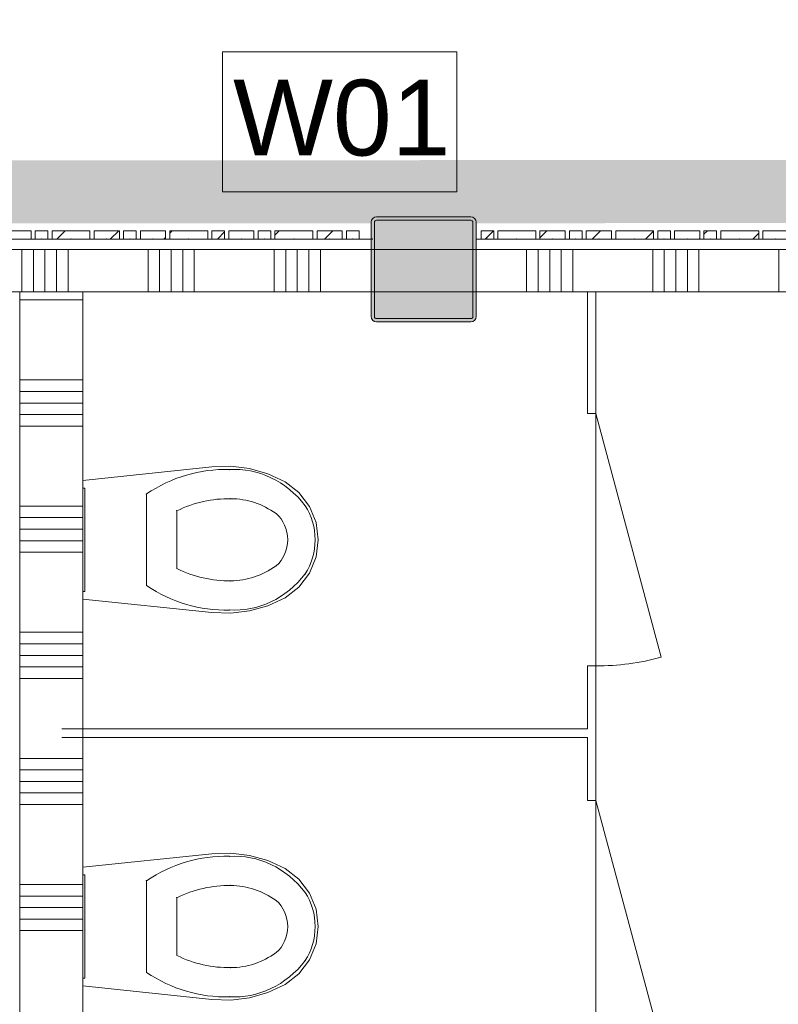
# Model space of a CAD drawing. Header units: millimetres. Extents: x -850 to 154668, y -25041 to 71030.
# Tile 66 of 211: x 56885 to 58689, y 19515 to 21857. Entities that reach past the tile are written whole.
import ezdxf

# ---------------------------------------------------------------- set-up
doc = ezdxf.new("R2010")
doc.units = ezdxf.units.MM
doc.header["$MEASUREMENT"] = 0
doc.linetypes.add('B0703', pattern=[468.700004, 312.5, -156.200004])
for name, color, linetype in [('New_# trashcan Laagscheidingslijnen', 7, 'Continuous'), ('New_22 NC Binnenwanden', 7, 'Continuous'), ('New_22 NC Binnenwanden Doorsnede-arcering', 7, 'Continuous'), ('New_72 Vaste Inrichting', 7, 'Continuous'), ('New_72 Vaste Inrichting Deuren', 7, 'Continuous'), ('New_74 Sanitair', 7, 'Continuous'), ('New_Info Wandafwerking aanduiding', 7, 'Continuous'), ('New_Info Wandafwerking aanduiding Doorsnede-arcering', 7, 'Continuous'), ('New_Z Ruimtefuncties Zone omranding', 7, 'Continuous'), ('S-COLS-____-OTLN.RVT S', 7, 'Continuous'), ('S-COLS-____-OTLN.RVT S 2D arcering', 7, 'Continuous')]:
    doc.layers.add(name, color=color, linetype=linetype)
doc.styles.add('GENERATED_STYLE_1', font='txt')
pattern_1 = [(45, (0, 0), (-63.63961, 63.63961), [])]

# ---------------------------------------------------------------- blocks, each defined once
blk = doc.blocks.new('Curtain Wall_19_2')
at = {"layer": 'New_22 NC Binnenwanden Doorsnede-arcering', "linetype": 'Continuous', "lineweight": 0, "true_color": 0x000000}
h = blk.add_hatch(dxfattribs=at)
h.set_pattern_fill('310_Naaldhout__01__0002', color=18, style=0, pattern_type=2)
h.set_pattern_definition(pattern_1)
h.paths.add_polyline_path([(57982, 21355), (57982, 21335), (58012, 21335), (58012, 21355)])
h = blk.add_hatch(dxfattribs=at)
h.set_pattern_fill('310_Naaldhout__01__0002', color=18, style=0, pattern_type=2)
h.set_pattern_definition(pattern_1)
h.paths.add_polyline_path([(58022, 21355), (58022, 21335), (58112, 21335), (58112, 21355)])
h = blk.add_hatch(dxfattribs=at)
h.set_pattern_fill('310_Naaldhout__01__0002', color=18, style=0, pattern_type=2)
h.set_pattern_definition(pattern_1)
h.paths.add_polyline_path([(58122, 21355), (58122, 21335), (58182, 21335), (58182, 21355)])
h = blk.add_hatch(dxfattribs=at)
h.set_pattern_fill('310_Naaldhout__01__0002', color=18, style=0, pattern_type=2)
h.set_pattern_definition(pattern_1)
h.paths.add_polyline_path([(58192, 21355), (58192, 21335), (58222, 21335), (58222, 21355)])
h = blk.add_hatch(dxfattribs=at)
h.set_pattern_fill('310_Naaldhout__01__0002', color=18, style=0, pattern_type=2)
h.set_pattern_definition(pattern_1)
h.paths.add_polyline_path([(58232, 21355), (58232, 21335), (58292, 21335), (58292, 21355)])
h = blk.add_hatch(dxfattribs=at)
h.set_pattern_fill('310_Naaldhout__01__0002', color=18, style=0, pattern_type=2)
h.set_pattern_definition(pattern_1)
h.paths.add_polyline_path([(58302, 21355), (58302, 21335), (58392, 21335), (58392, 21355)])
h = blk.add_hatch(dxfattribs=at)
h.set_pattern_fill('310_Naaldhout__01__0002', color=18, style=0, pattern_type=2)
h.set_pattern_definition(pattern_1)
h.paths.add_polyline_path([(58402, 21355), (58402, 21335), (58432, 21335), (58432, 21355)])
h = blk.add_hatch(dxfattribs=at)
h.set_pattern_fill('310_Naaldhout__01__0002', color=18, style=0, pattern_type=2)
h.set_pattern_definition(pattern_1)
h.paths.add_polyline_path([(58442, 21355), (58442, 21335), (58502, 21335), (58502, 21355)])
h = blk.add_hatch(dxfattribs=at)
h.set_pattern_fill('310_Naaldhout__01__0002', color=18, style=0, pattern_type=2)
h.set_pattern_definition(pattern_1)
h.paths.add_polyline_path([(58512, 21355), (58512, 21335), (58542, 21335), (58542, 21355)])
h = blk.add_hatch(dxfattribs=at)
h.set_pattern_fill('310_Naaldhout__01__0002', color=18, style=0, pattern_type=2)
h.set_pattern_definition(pattern_1)
h.paths.add_polyline_path([(58552, 21355), (58552, 21335), (58642, 21335), (58642, 21355)])
h = blk.add_hatch(dxfattribs=at)
h.set_pattern_fill('310_Naaldhout__01__0002', color=18, style=0, pattern_type=2)
h.set_pattern_definition(pattern_1)
h.paths.add_polyline_path([(58652, 21355), (58652, 21335), (58712, 21335), (58712, 21355)])
h = blk.add_hatch(dxfattribs=at)
h.set_pattern_fill('310_Naaldhout__01__0002', color=18, style=0, pattern_type=2)
h.set_pattern_definition(pattern_1)
h.paths.add_polyline_path([(58722, 21355), (58722, 21335), (58752, 21335), (58752, 21355)])
h = blk.add_hatch(dxfattribs=at)
h.set_pattern_fill('310_Naaldhout__01__0002', color=18, style=0, pattern_type=2)
h.set_pattern_definition(pattern_1)
h.paths.add_polyline_path([(58762, 21355), (58762, 21335), (58822, 21335), (58822, 21355)])
h = blk.add_hatch(dxfattribs=at)
h.set_pattern_fill('310_Naaldhout__01__0002', color=18, style=0, pattern_type=2)
h.set_pattern_definition(pattern_1)
h.paths.add_polyline_path([(58832, 21355), (58832, 21335), (58922, 21335), (58922, 21355)])
h = blk.add_hatch(dxfattribs=at)
h.set_pattern_fill('310_Naaldhout__01__0002', color=18, style=0, pattern_type=2)
h.set_pattern_definition(pattern_1)
h.paths.add_polyline_path([(58932, 21355), (58932, 21335), (58962, 21335), (58962, 21355)])
h = blk.add_hatch(dxfattribs=at)
h.set_pattern_fill('310_Naaldhout__01__0002', color=18, style=0, pattern_type=2)
h.set_pattern_definition(pattern_1)
h.paths.add_polyline_path([(58972, 21355), (58972, 21335), (59032, 21335), (59032, 21355)])
h = blk.add_hatch(dxfattribs=at)
h.set_pattern_fill('310_Naaldhout__01__0002', color=18, style=0, pattern_type=2)
h.set_pattern_definition(pattern_1)
h.paths.add_polyline_path([(59042, 21355), (59042, 21335), (59072, 21335), (59072, 21355)])
h = blk.add_hatch(dxfattribs=at)
h.set_pattern_fill('310_Naaldhout__01__0002', color=18, style=0, pattern_type=2)
h.set_pattern_definition(pattern_1)
h.paths.add_polyline_path([(59082, 21355), (59082, 21335), (59172, 21335), (59172, 21355)])
h = blk.add_hatch(dxfattribs=at)
h.set_pattern_fill('310_Naaldhout__01__0002', color=18, style=0, pattern_type=2)
h.set_pattern_definition(pattern_1)
h.paths.add_polyline_path([(59182, 21355), (59182, 21335), (59242, 21335), (59242, 21355)])
h = blk.add_hatch(dxfattribs=at)
h.set_pattern_fill('310_Naaldhout__01__0002', color=18, style=0, pattern_type=2)
h.set_pattern_definition(pattern_1)
h.paths.add_polyline_path([(59252, 21355), (59252, 21335), (59282, 21335), (59282, 21355)])
h = blk.add_hatch(dxfattribs=at)
h.set_pattern_fill('310_Naaldhout__01__0002', color=18, style=0, pattern_type=2)
h.set_pattern_definition(pattern_1)
h.paths.add_polyline_path([(59292, 21355), (59292, 21335), (59352, 21335), (59352, 21355)])
h = blk.add_hatch(dxfattribs=at)
h.set_pattern_fill('310_Naaldhout__01__0002', color=18, style=0, pattern_type=2)
h.set_pattern_definition(pattern_1)
h.paths.add_polyline_path([(59362, 21355), (59362, 21335), (59452, 21335), (59452, 21355)])
at = {"layer": 'New_22 NC Binnenwanden', "color": 9, "linetype": 'B0703', "lineweight": 0}
for p, q in [((57970.4, 21335), (57970.4, 21335)), ((57997, 21335), (57970.4, 21335)), ((58067, 21335), (57997, 21335)), ((58152, 21335), (58067, 21335)), ((58207, 21335), (58152, 21335)), ((58262, 21335), (58207, 21335)), ((58347, 21335), (58262, 21335)), ((58417, 21335), (58347, 21335)), ((58472, 21335), (58417, 21335)), ((58527, 21335), (58472, 21335)), ((58597, 21335), (58527, 21335)), ((58682, 21335), (58597, 21335)), ((58737, 21335), (58682, 21335)), ((58792, 21335), (58737, 21335)), ((58877, 21335), (58792, 21335)), ((58947, 21335), (58877, 21335)), ((59002, 21335), (58947, 21335)), ((59057, 21335), (59002, 21335)), ((59127, 21335), (59057, 21335)), ((59212, 21335), (59127, 21335)), ((59267, 21335), (59212, 21335)), ((59322, 21335), (59267, 21335)), ((59407, 21335), (59322, 21335)), ((59468.4, 21335), (59407, 21335)), ((59468.4, 21335), (59468.4, 21335))]:
    blk.add_line(p, q, dxfattribs=at)
at = {"layer": 'New_22 NC Binnenwanden', "color": 1, "linetype": 'Continuous', "lineweight": 0}
for p, q in [((57970.4, 21335), (57997, 21335)), ((57970.4, 21335), (57970.4, 21335)), ((57997, 21335), (58067, 21335)), ((58067, 21335), (58152, 21335)), ((58152, 21335), (58207, 21335)), ((58207, 21335), (58262, 21335)), ((58262, 21335), (58347, 21335)), ((58347, 21335), (58417, 21335)), ((58417, 21335), (58472, 21335)), ((58472, 21335), (58527, 21335)), ((58527, 21335), (58597, 21335)), ((58597, 21335), (58682, 21335)), ((58682, 21335), (58737, 21335)), ((58737, 21335), (58792, 21335)), ((58792, 21335), (58877, 21335)), ((58877, 21335), (58947, 21335)), ((58947, 21335), (59002, 21335)), ((59002, 21335), (59057, 21335)), ((59057, 21335), (59127, 21335)), ((59127, 21335), (59212, 21335)), ((59212, 21335), (59267, 21335)), ((59267, 21335), (59322, 21335)), ((59322, 21335), (59407, 21335)), ((59407, 21335), (59468.4, 21335)), ((59468.4, 21335), (59468.4, 21335)), ((59468.4, 21335), (59468.4, 21335))]:
    blk.add_line(p, q, dxfattribs=at)
at = {"layer": 'New_22 NC Binnenwanden', "color": 7, "linetype": 'Continuous', "lineweight": 0}
for p, q in [((58012, 21355), (57982, 21355)), ((57982, 21355), (57982, 21335)), ((58012, 21335), (57982, 21335)), ((58012, 21355), (58012, 21335)), ((58022, 21355), (58022, 21335)), ((58112, 21355), (58022, 21355)), ((58112, 21335), (58022, 21335)), ((58112, 21355), (58112, 21335)), ((58182, 21355), (58122, 21355)), ((58122, 21355), (58122, 21335)), ((58182, 21335), (58122, 21335)), ((58182, 21355), (58182, 21335)), ((58192, 21355), (58192, 21335)), ((58222, 21355), (58192, 21355)), ((58222, 21335), (58192, 21335)), ((58222, 21355), (58222, 21335)), ((58232, 21355), (58232, 21335)), ((58292, 21355), (58232, 21355)), ((58292, 21335), (58232, 21335)), ((58292, 21355), (58292, 21335)), ((58302, 21355), (58302, 21335)), ((58392, 21355), (58302, 21355)), ((58392, 21335), (58302, 21335)), ((58392, 21355), (58392, 21335)), ((58402, 21355), (58402, 21335)), ((58432, 21355), (58402, 21355)), ((58432, 21335), (58402, 21335)), ((58432, 21355), (58432, 21335)), ((58442, 21355), (58442, 21335)), ((58502, 21355), (58442, 21355)), ((58502, 21335), (58442, 21335)), ((58502, 21355), (58502, 21335)), ((58512, 21355), (58512, 21335)), ((58542, 21355), (58512, 21355)), ((58542, 21335), (58512, 21335)), ((58542, 21355), (58542, 21335)), ((58552, 21355), (58552, 21335)), ((58642, 21355), (58552, 21355)), ((58642, 21335), (58552, 21335)), ((58642, 21355), (58642, 21335)), ((58712, 21355), (58652, 21355)), ((58652, 21355), (58652, 21335)), ((58712, 21335), (58652, 21335)), ((58712, 21355), (58712, 21335)), ((58722, 21355), (58722, 21335)), ((58752, 21355), (58722, 21355)), ((58752, 21335), (58722, 21335)), ((58752, 21355), (58752, 21335)), ((58762, 21355), (58762, 21335)), ((58822, 21355), (58762, 21355)), ((58822, 21335), (58762, 21335)), ((58822, 21355), (58822, 21335)), ((58922, 21355), (58832, 21355)), ((58832, 21355), (58832, 21335)), ((58922, 21335), (58832, 21335)), ((58922, 21355), (58922, 21335)), ((58962, 21355), (58932, 21355)), ((58932, 21355), (58932, 21335)), ((58962, 21335), (58932, 21335)), ((58962, 21355), (58962, 21335)), ((58972, 21355), (58972, 21335)), ((59032, 21355), (58972, 21355)), ((59032, 21335), (58972, 21335)), ((59032, 21355), (59032, 21335)), ((59042, 21355), (59042, 21335)), ((59072, 21355), (59042, 21355)), ((59072, 21335), (59042, 21335)), ((59072, 21355), (59072, 21335)), ((59082, 21355), (59082, 21335)), ((59172, 21355), (59082, 21355)), ((59172, 21335), (59082, 21335)), ((59172, 21355), (59172, 21335)), ((59182, 21355), (59182, 21335)), ((59242, 21355), (59182, 21355)), ((59242, 21335), (59182, 21335)), ((59242, 21355), (59242, 21335)), ((59252, 21355), (59252, 21335)), ((59282, 21355), (59252, 21355)), ((59282, 21335), (59252, 21335)), ((59282, 21355), (59282, 21335)), ((59352, 21355), (59292, 21355)), ((59292, 21355), (59292, 21335)), ((59352, 21335), (59292, 21335)), ((59352, 21355), (59352, 21335)), ((59362, 21355), (59362, 21335)), ((59452, 21355), (59362, 21355)), ((59452, 21335), (59362, 21335)), ((59452, 21355), (59452, 21335))]:
    blk.add_line(p, q, dxfattribs=at)
at = {"layer": 'New_22 NC Binnenwanden', "color": 1, "linetype": 'Continuous', "lineweight": 0}
for p in [(57970.4, 21335), (57997, 21335), (57997, 21335), (58067, 21335), (58067, 21335), (58152, 21335), (58152, 21335), (58207, 21335), (58207, 21335), (58262, 21335), (58262, 21335), (58347, 21335), (58347, 21335), (58417, 21335), (58417, 21335), (58472, 21335), (58472, 21335), (58527, 21335), (58527, 21335), (58597, 21335), (58597, 21335), (58682, 21335), (58682, 21335), (58737, 21335), (58737, 21335), (58792, 21335), (58792, 21335), (58877, 21335), (58877, 21335), (58947, 21335), (58947, 21335), (59002, 21335), (59002, 21335), (59057, 21335), (59057, 21335), (59127, 21335), (59127, 21335), (59212, 21335), (59212, 21335), (59267, 21335), (59267, 21335), (59322, 21335), (59322, 21335), (59407, 21335), (59407, 21335)]:
    blk.add_point(p, dxfattribs=at)
at = {"layer": 'New_22 NC Binnenwanden', "color": 9, "linetype": 'B0703', "lineweight": 0}
for p in [(57997, 21335), (58067, 21335), (58152, 21335), (58207, 21335), (58262, 21335), (58347, 21335), (58417, 21335), (58472, 21335), (58527, 21335), (58597, 21335), (58682, 21335), (58737, 21335), (58792, 21335), (58877, 21335), (58947, 21335), (59002, 21335), (59057, 21335), (59127, 21335), (59212, 21335), (59267, 21335), (59322, 21335), (59407, 21335)]:
    blk.add_point(p, dxfattribs=at)
blk = doc.blocks.new('Curtain Wall_104_2')
at = {"layer": 'New_22 NC Binnenwanden Doorsnede-arcering', "linetype": 'Continuous', "lineweight": 0, "true_color": 0x000000}
h = blk.add_hatch(dxfattribs=at)
h.set_pattern_fill('310_Naaldhout__01__0002', color=18, style=0, pattern_type=2)
h.set_pattern_definition(pattern_1)
h.paths.add_polyline_path([(56852, 21355), (56852, 21335), (56912, 21335), (56912, 21355)])
h = blk.add_hatch(dxfattribs=at)
h.set_pattern_fill('310_Naaldhout__01__0002', color=18, style=0, pattern_type=2)
h.set_pattern_definition(pattern_1)
h.paths.add_polyline_path([(56922, 21355), (56922, 21335), (56952, 21335), (56952, 21355)])
h = blk.add_hatch(dxfattribs=at)
h.set_pattern_fill('310_Naaldhout__01__0002', color=18, style=0, pattern_type=2)
h.set_pattern_definition(pattern_1)
h.paths.add_polyline_path([(56962, 21355), (56962, 21335), (57052, 21335), (57052, 21355)])
h = blk.add_hatch(dxfattribs=at)
h.set_pattern_fill('310_Naaldhout__01__0002', color=18, style=0, pattern_type=2)
h.set_pattern_definition(pattern_1)
h.paths.add_polyline_path([(57062, 21355), (57062, 21335), (57122, 21335), (57122, 21355)])
h = blk.add_hatch(dxfattribs=at)
h.set_pattern_fill('310_Naaldhout__01__0002', color=18, style=0, pattern_type=2)
h.set_pattern_definition(pattern_1)
h.paths.add_polyline_path([(57132, 21355), (57132, 21335), (57162, 21335), (57162, 21355)])
h = blk.add_hatch(dxfattribs=at)
h.set_pattern_fill('310_Naaldhout__01__0002', color=18, style=0, pattern_type=2)
h.set_pattern_definition(pattern_1)
h.paths.add_polyline_path([(57172, 21355), (57172, 21335), (57232, 21335), (57232, 21355)])
h = blk.add_hatch(dxfattribs=at)
h.set_pattern_fill('310_Naaldhout__01__0002', color=18, style=0, pattern_type=2)
h.set_pattern_definition(pattern_1)
h.paths.add_polyline_path([(57242, 21355), (57242, 21335), (57332, 21335), (57332, 21355)])
h = blk.add_hatch(dxfattribs=at)
h.set_pattern_fill('310_Naaldhout__01__0002', color=18, style=0, pattern_type=2)
h.set_pattern_definition(pattern_1)
h.paths.add_polyline_path([(57342, 21355), (57342, 21335), (57372, 21335), (57372, 21355)])
h = blk.add_hatch(dxfattribs=at)
h.set_pattern_fill('310_Naaldhout__01__0002', color=18, style=0, pattern_type=2)
h.set_pattern_definition(pattern_1)
h.paths.add_polyline_path([(57382, 21355), (57382, 21335), (57442, 21335), (57442, 21355)])
h = blk.add_hatch(dxfattribs=at)
h.set_pattern_fill('310_Naaldhout__01__0002', color=18, style=0, pattern_type=2)
h.set_pattern_definition(pattern_1)
h.paths.add_polyline_path([(57452, 21355), (57452, 21335), (57482, 21335), (57482, 21355)])
h = blk.add_hatch(dxfattribs=at)
h.set_pattern_fill('310_Naaldhout__01__0002', color=18, style=0, pattern_type=2)
h.set_pattern_definition(pattern_1)
h.paths.add_polyline_path([(57492, 21355), (57492, 21335), (57582, 21335), (57582, 21355)])
h = blk.add_hatch(dxfattribs=at)
h.set_pattern_fill('310_Naaldhout__01__0002', color=18, style=0, pattern_type=2)
h.set_pattern_definition(pattern_1)
h.paths.add_polyline_path([(57592, 21355), (57592, 21335), (57652, 21335), (57652, 21355)])
h = blk.add_hatch(dxfattribs=at)
h.set_pattern_fill('310_Naaldhout__01__0002', color=18, style=0, pattern_type=2)
h.set_pattern_definition(pattern_1)
h.paths.add_polyline_path([(57662, 21355), (57662, 21335), (57692, 21335), (57692, 21355)])
at = {"layer": 'New_22 NC Binnenwanden', "color": 7, "linetype": 'Continuous', "lineweight": 0}
for p, q in [((56912, 21355), (56852, 21355)), ((56912, 21335), (56852, 21335)), ((56912, 21355), (56912, 21335)), ((56922, 21355), (56922, 21335)), ((56952, 21355), (56922, 21355)), ((56952, 21335), (56922, 21335)), ((56952, 21355), (56952, 21335)), ((57052, 21355), (56962, 21355)), ((56962, 21355), (56962, 21335)), ((57052, 21335), (56962, 21335)), ((57052, 21355), (57052, 21335)), ((57122, 21355), (57062, 21355)), ((57062, 21355), (57062, 21335)), ((57122, 21335), (57062, 21335)), ((57122, 21355), (57122, 21335)), ((57162, 21355), (57132, 21355)), ((57132, 21355), (57132, 21335)), ((57162, 21335), (57132, 21335)), ((57162, 21355), (57162, 21335)), ((57172, 21355), (57172, 21335)), ((57232, 21355), (57172, 21355)), ((57232, 21335), (57172, 21335)), ((57232, 21355), (57232, 21335)), ((57332, 21355), (57242, 21355)), ((57242, 21355), (57242, 21335)), ((57332, 21335), (57242, 21335)), ((57332, 21355), (57332, 21335)), ((57342, 21355), (57342, 21335)), ((57372, 21355), (57342, 21355)), ((57372, 21335), (57342, 21335)), ((57372, 21355), (57372, 21335)), ((57382, 21355), (57382, 21335)), ((57442, 21355), (57382, 21355)), ((57442, 21335), (57382, 21335)), ((57442, 21355), (57442, 21335)), ((57452, 21355), (57452, 21335)), ((57482, 21355), (57452, 21355)), ((57482, 21335), (57452, 21335)), ((57482, 21355), (57482, 21335)), ((57492, 21355), (57492, 21335)), ((57582, 21355), (57492, 21355)), ((57582, 21335), (57492, 21335)), ((57582, 21355), (57582, 21335)), ((57592, 21355), (57592, 21335)), ((57652, 21355), (57592, 21355)), ((57652, 21335), (57592, 21335)), ((57652, 21355), (57652, 21335)), ((57662, 21355), (57662, 21335)), ((57692, 21355), (57662, 21355)), ((57692, 21335), (57662, 21335)), ((57692, 21355), (57692, 21335))]:
    blk.add_line(p, q, dxfattribs=at)
at = {"layer": 'New_22 NC Binnenwanden', "color": 9, "linetype": 'B0703', "lineweight": 0}
for p, q in [((56937, 21335), (56882, 21335)), ((57007, 21335), (56937, 21335)), ((57092, 21335), (57007, 21335)), ((57147, 21335), (57092, 21335)), ((57202, 21335), (57147, 21335)), ((57287, 21335), (57202, 21335)), ((57357, 21335), (57287, 21335)), ((57412, 21335), (57357, 21335)), ((57467, 21335), (57412, 21335)), ((57537, 21335), (57467, 21335)), ((57622, 21335), (57537, 21335)), ((57677, 21335), (57622, 21335)), ((57723.7, 21335), (57677, 21335))]:
    blk.add_line(p, q, dxfattribs=at)
at = {"layer": 'New_22 NC Binnenwanden', "color": 1, "linetype": 'Continuous', "lineweight": 0}
for p, q in [((56882, 21335), (56937, 21335)), ((56937, 21335), (57007, 21335)), ((57007, 21335), (57092, 21335)), ((57092, 21335), (57147, 21335)), ((57147, 21335), (57202, 21335)), ((57202, 21335), (57287, 21335)), ((57287, 21335), (57357, 21335)), ((57357, 21335), (57412, 21335)), ((57412, 21335), (57467, 21335)), ((57467, 21335), (57537, 21335)), ((57537, 21335), (57622, 21335)), ((57622, 21335), (57677, 21335)), ((57677, 21335), (57723.7, 21335)), ((57723.7, 21335), (57723.7, 21335))]:
    blk.add_line(p, q, dxfattribs=at)
at = {"layer": 'New_22 NC Binnenwanden', "color": 9, "linetype": 'B0703', "lineweight": 0}
for p in [(56937, 21335), (57007, 21335), (57092, 21335), (57147, 21335), (57202, 21335), (57287, 21335), (57357, 21335), (57412, 21335), (57467, 21335), (57537, 21335), (57622, 21335), (57677, 21335), (57723.7, 21335)]:
    blk.add_point(p, dxfattribs=at)
at = {"layer": 'New_22 NC Binnenwanden', "color": 1, "linetype": 'Continuous', "lineweight": 0}
for p in [(56937, 21335), (56937, 21335), (57007, 21335), (57007, 21335), (57092, 21335), (57092, 21335), (57147, 21335), (57147, 21335), (57202, 21335), (57202, 21335), (57287, 21335), (57287, 21335), (57357, 21335), (57357, 21335), (57412, 21335), (57412, 21335), (57467, 21335), (57467, 21335), (57537, 21335), (57537, 21335), (57622, 21335), (57622, 21335), (57677, 21335), (57677, 21335), (57723.7, 21335)]:
    blk.add_point(p, dxfattribs=at)
blk = doc.blocks.new('Toilet 22')
at = {"layer": 'New_74 Sanitair', "color": 1, "linetype": 'Continuous', "lineweight": 0}
for p, q in [((-141, 0), (-173.3, -306.6)), ((141, 0), (-141, 0)), ((123, 0), (-123, 0)), ((-123, 0), (-123, -5)), ((123, -5), (123, 0)), ((173.3, -306.6), (141, 0)), ((-123, -5), (123, -5)), ((0, -151.4), (-108.9, -151.4)), ((108.9, -151.4), (0, -151.4)), ((0, -223.6), (-68.8, -223.6)), ((68.8, -223.6), (0, -223.6)), ((-173.3, -306.6), (-174.9, -351.8)), ((174.9, -351.8), (173.3, -306.6)), ((-174.9, -351.8), (-169.4, -396.7)), ((169.4, -396.7), (174.9, -351.8)), ((-169.4, -396.7), (-157, -440.3)), ((157, -440.3), (169.4, -396.7)), ((-157, -440.3), (-138, -481.3)), ((138, -481.3), (157, -440.3)), ((62.1, -459.7), (62.1, -459.7)), ((-138, -481.3), (-112.4, -513.9)), ((0, -487.5), (0, -487.5)), ((112.4, -513.9), (138, -481.3)), ((-112.4, -513.9), (-79.4, -538.8)), ((79.4, -538.8), (112.4, -513.9)), ((81.1, -529), (81.1, -529)), ((-79.4, -538.8), (-41, -554.6)), ((-41, -554.6), (0, -560)), ((0, -552.4), (0, -552.4)), ((0, -560), (41, -554.6)), ((41, -554.6), (79.4, -538.8))]:
    blk.add_line(p, q, dxfattribs=at)
for centre, major_axis, start_param, end_param in [((258.1, -339.4), (425.3, 0), 2.612188, 3.165208), ((-258.1, -339.4), (425.3, 0), 6.259569, 6.81259), ((264.5, -347.9), (362.2, 0), 2.738768, 3.154495), ((-264.5, -347.9), (362.2, 0), 6.270283, 6.68601), ((89.5, -360.8), (256.9, 0), 3.085861, 3.98645), ((-89.5, -360.8), (256.9, 0), 5.438328, 6.338917), ((134.9, -351.4), (232.6, 0), 3.144841, 3.702507), ((-134.9, -351.4), (232.6, 0), 5.722271, 6.279937), ((0.8, -419), (78.2, 0), 3.778693, 4.701998), ((-0.8, -419), (78.2, 0), 4.72278, 5.646085), ((0.8, -431.2), (138.5, 0), 4.079884, 4.706528), ((-0.8, -431.2), (138.5, 0), 4.71825, 5.344894)]:
    blk.add_ellipse(centre, major_axis=major_axis, ratio=0.875546, start_param=start_param, end_param=end_param, dxfattribs=at)
for p in [(108.9, -151.4), (68.8, -223.6), (-167, -348.2), (167, -348.2), (-97.7, -352), (97.7, -352), (-62.1, -459.7), (-81.1, -529)]:
    blk.add_point(p, dxfattribs=at)
blk = doc.blocks.new('Column 174[14]_2', base_point=(0.5, 3))
at = {"layer": 'S-COLS-____-OTLN.RVT S 2D arcering', "linetype": 'Continuous', "lineweight": 0, "true_color": 0x778488}
h = blk.add_hatch(color=8, dxfattribs=at)
h.paths.add_polyline_path([(57720.5, 21151), (57721.5, 21146), (57724.3, 21141.8), (57728.5, 21138.9), (57733.5, 21138), (57957.5, 21138), (57962.5, 21138.9), (57966.7, 21141.8), (57969.5, 21146), (57970.5, 21151), (57970.5, 21375), (57969.5, 21379.9), (57966.7, 21384.1), (57962.5, 21387), (57957.5, 21388), (57733.5, 21388), (57728.5, 21387), (57724.3, 21384.1), (57721.5, 21379.9), (57720.5, 21375)])
h.paths.add_polyline_path([(57957.5, 21146), (57733.5, 21146), (57731.6, 21146.3), (57730, 21147.4), (57728.9, 21149), (57728.5, 21151), (57728.5, 21375), (57728.9, 21376.9), (57730, 21378.5), (57731.6, 21379.6), (57733.5, 21380), (57957.5, 21380), (57959.4, 21379.6), (57961.1, 21378.5), (57962.1, 21376.9), (57962.5, 21375), (57962.5, 21151), (57962.1, 21149), (57961.1, 21147.4), (57959.4, 21146.3)], flags=0)
blk.add_hatch(color=8, dxfattribs=at).paths.add_polyline_path([(57957.5, 21380), (57733.5, 21380), (57731.6, 21379.6), (57730, 21378.5), (57728.9, 21376.9), (57728.5, 21375), (57728.5, 21151), (57728.9, 21149), (57730, 21147.4), (57731.6, 21146.3), (57733.5, 21146), (57957.5, 21146), (57959.4, 21146.3), (57961.1, 21147.4), (57962.1, 21149), (57962.5, 21151), (57962.5, 21375), (57962.1, 21376.9), (57961.1, 21378.5), (57959.4, 21379.6)])
at = {"layer": 'S-COLS-____-OTLN.RVT S', "color": 1, "linetype": 'Continuous', "lineweight": 0}
for p, q in [((57724.3, 21384.1), (57721.5, 21379.9)), ((57728.5, 21387), (57724.3, 21384.1)), ((57733.5, 21388), (57728.5, 21387)), ((57957.5, 21388), (57733.5, 21388)), ((57962.5, 21387), (57957.5, 21388)), ((57966.7, 21384.1), (57962.5, 21387)), ((57969.5, 21379.9), (57966.7, 21384.1)), ((57721.5, 21379.9), (57720.5, 21375)), ((57720.5, 21375), (57720.5, 21151)), ((57728.5, 21375), (57728.9, 21376.9)), ((57728.5, 21151), (57728.5, 21375)), ((57728.9, 21376.9), (57730, 21378.5)), ((57730, 21378.5), (57731.6, 21379.6)), ((57731.6, 21379.6), (57733.5, 21380)), ((57733.5, 21380), (57957.5, 21380)), ((57957.5, 21380), (57959.4, 21379.6)), ((57959.4, 21379.6), (57961.1, 21378.5)), ((57961.1, 21378.5), (57962.1, 21376.9)), ((57962.1, 21376.9), (57962.5, 21375)), ((57962.5, 21375), (57962.5, 21151)), ((57970.5, 21375), (57969.5, 21379.9)), ((57970.5, 21151), (57970.5, 21375)), ((57720.5, 21151), (57721.5, 21146)), ((57728.9, 21149), (57728.5, 21151)), ((57730, 21147.4), (57728.9, 21149)), ((57731.6, 21146.3), (57730, 21147.4)), ((57961.1, 21147.4), (57959.4, 21146.3)), ((57962.1, 21149), (57961.1, 21147.4)), ((57962.5, 21151), (57962.1, 21149)), ((57969.5, 21146), (57970.5, 21151)), ((57721.5, 21146), (57724.3, 21141.8)), ((57724.3, 21141.8), (57728.5, 21138.9)), ((57728.5, 21138.9), (57733.5, 21138)), ((57733.5, 21146), (57731.6, 21146.3)), ((57957.5, 21146), (57733.5, 21146)), ((57733.5, 21138), (57957.5, 21138)), ((57959.4, 21146.3), (57957.5, 21146)), ((57957.5, 21138), (57962.5, 21138.9)), ((57962.5, 21138.9), (57966.7, 21141.8)), ((57966.7, 21141.8), (57969.5, 21146))]:
    blk.add_line(p, q, dxfattribs=at)
blk = doc.blocks.new('D1 22_8')
at = {"layer": 'New_72 Vaste Inrichting Deuren', "color": 1, "linetype": 'Continuous', "lineweight": 0}
for q in [(-279.6, 155.3), (-300, 0)]:
    blk.add_line((300, 0), q, dxfattribs=at)
at = {"layer": 'New_72 Vaste Inrichting Deuren', "color": 9, "linetype": 'Continuous', "lineweight": 0}
for p, q in [((-300, -0.1), (-300, -20)), ((300, -0.1), (300, -20))]:
    blk.add_line(p, q, dxfattribs=at)
at = {"layer": 'New_72 Vaste Inrichting Deuren', "color": 1, "linetype": 'Continuous', "lineweight": 0}
blk.add_arc((300, 0), 600, 165, 180, dxfattribs=at)
blk = doc.blocks.new('Wall_459_2', base_point=(58245, 21210))
at = {"layer": 'New_# trashcan Laagscheidingslijnen', "color": 9, "linetype": 'Continuous', "lineweight": 0}
for p, q in [((58235, 21198.8), (58235, 21098.8)), ((58255, 21098.8), (58255, 21198.8))]:
    blk.add_line(p, q, dxfattribs=at)
at = {"layer": 'New_72 Vaste Inrichting', "color": 9, "linetype": 'Continuous', "lineweight": 0}
for p, q in [((58254.9, 20920), (58235, 20920)), ((58254.9, 20320), (58235, 20320)), ((58254.9, 20000), (58235, 20000))]:
    blk.add_line(p, q, dxfattribs=at)
at = {"layer": 'New_72 Vaste Inrichting', "color": 9, "linetype": 'Continuous', "lineweight": 0, "flags": 128}
for points in [[(58235, 21210), (58235, 21198.8)], [(58255, 21210), (58235, 21210)], [(58255, 21198.8), (58255, 21210)], [(58235, 21098.8), (58235, 20920)], [(58255, 20920), (58255, 21098.8)], [(58235, 20320), (58235, 20170)], [(58255, 20000), (58255, 20320)], [(58235, 20150), (58235, 20000)]]:
    blk.add_lwpolyline(points, dxfattribs=at)
at = {"layer": 'New_72 Vaste Inrichting Deuren', "color": 1, "linetype": 'Continuous', "lineweight": 0, "xscale": -0.9999999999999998, "zscale": 1000, "rotation": 269.9998629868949}
for p in [(58255, 20620), (58255, 19700)]:
    blk.add_blockref('D1 22_8', p, dxfattribs=at)
blk = doc.blocks.new('*X2407')
at = {"layer": 'New_22 NC Binnenwanden Doorsnede-arcering', "color": 254, "linetype": 'Continuous', "lineweight": 0, "true_color": 0xe9ebeb}
for p, q in [((57035, 21190.3), (56885, 21190.3)), ((57035, 21000), (56885, 21000)), ((57035, 20972.6), (56885, 20972.6)), ((57035, 20945.1), (56885, 20945.1)), ((57035, 20917.7), (56885, 20917.7)), ((57035, 20890.3), (56885, 20890.3)), ((57035, 20700), (56885, 20700)), ((57035, 20672.6), (56885, 20672.6)), ((57035, 20645.1), (56885, 20645.1)), ((57035, 20617.7), (56885, 20617.7)), ((57035, 20590.3), (56885, 20590.3)), ((57035, 20400), (56885, 20400)), ((57035, 20372.6), (56885, 20372.6)), ((57035, 20345.1), (56885, 20345.1)), ((57035, 20317.7), (56885, 20317.7)), ((57035, 20290.3), (56885, 20290.3))]:
    blk.add_line(p, q, dxfattribs=at)
blk = doc.blocks.new('*X2408')
at = {"layer": 'New_22 NC Binnenwanden Doorsnede-arcering', "color": 254, "linetype": 'Continuous', "lineweight": 0, "true_color": 0xe9ebeb}
for p, q in [((57035, 20100), (56885, 20100)), ((57035, 20072.6), (56885, 20072.6)), ((57035, 20045.1), (56885, 20045.1)), ((57035, 20017.7), (56885, 20017.7)), ((57035, 19990.3), (56885, 19990.3)), ((57035, 19800), (56885, 19800)), ((57035, 19772.6), (56885, 19772.6)), ((57035, 19745.1), (56885, 19745.1)), ((57035, 19717.7), (56885, 19717.7)), ((57035, 19690.3), (56885, 19690.3))]:
    blk.add_line(p, q, dxfattribs=at)
blk = doc.blocks.new('Wall_462_2', base_point=(57035, 17565))
at = {"layer": 'New_22 NC Binnenwanden', "color": 8, "linetype": 'Continuous', "lineweight": 0, "true_color": 0x778488}
blk.add_line((56885, 21210), (57035, 21210), dxfattribs=at)
at = {"layer": 'New_22 NC Binnenwanden', "color": 8, "linetype": 'Continuous', "lineweight": 0, "true_color": 0x778488, "flags": 128}
for points in [[(57035, 21310), (56885, 21310)], [(56885, 21210), (56885, 20170)], [(57035, 20170), (57035, 21210)], [(56885, 20150), (56885, 17565)], [(57035, 17565), (57035, 20150)]]:
    blk.add_lwpolyline(points, dxfattribs=at)
at = {"layer": 'New_22 NC Binnenwanden', "color": 8, "lineweight": 0, "true_color": 0x778488}
for name in ['*X2407', '*X2408']:
    blk.add_blockref(name, (0, 0), dxfattribs=at)
blk = doc.blocks.new('*X2577')
at = {"layer": 'New_22 NC Binnenwanden Doorsnede-arcering', "color": 254, "linetype": 'Continuous', "lineweight": 0, "true_color": 0xe9ebeb}
for p, q in [((56890.3, 21210), (56890.3, 21310)), ((56917.7, 21210), (56917.7, 21310)), ((56945.1, 21210), (56945.1, 21310)), ((56972.6, 21210), (56972.6, 21310)), ((57000, 21210), (57000, 21310)), ((57190.3, 21210), (57190.3, 21310)), ((57217.7, 21210), (57217.7, 21310)), ((57245.1, 21210), (57245.1, 21310)), ((57272.6, 21210), (57272.6, 21310)), ((57300, 21210), (57300, 21310)), ((57490.3, 21210), (57490.3, 21310)), ((57517.7, 21210), (57517.7, 21310)), ((57545.1, 21210), (57545.1, 21310)), ((57572.6, 21210), (57572.6, 21310)), ((57600, 21210), (57600, 21310))]:
    blk.add_line(p, q, dxfattribs=at)
blk = doc.blocks.new('Wall_509_2', base_point=(52510, 21210))
at = {"layer": 'New_22 NC Binnenwanden', "color": 8, "linetype": 'Continuous', "lineweight": 0, "true_color": 0x778488, "flags": 128}
for points in [[(57720, 21310), (54644, 21310)], [(54644, 21210), (57720, 21210)]]:
    blk.add_lwpolyline(points, dxfattribs=at)
at = {"layer": 'New_22 NC Binnenwanden', "color": 8, "lineweight": 0, "true_color": 0x778488}
blk.add_blockref('*X2577', (0, 0), dxfattribs=at)
blk = doc.blocks.new('Wall_549_2', base_point=(58245, 20160))
at = {"layer": 'New_# trashcan Laagscheidingslijnen', "color": 9, "linetype": 'Continuous', "lineweight": 0}
for p, q in [((57085, 20170), (56985, 20170)), ((56985, 20150), (57085, 20150))]:
    blk.add_line(p, q, dxfattribs=at)
at = {"layer": 'New_72 Vaste Inrichting', "color": 9, "linetype": 'Continuous', "lineweight": 0, "flags": 128}
for points in [[(56885, 20170), (56885, 20150)], [(58235, 20170), (57085, 20170)], [(57085, 20150), (58235, 20150)]]:
    blk.add_lwpolyline(points, dxfattribs=at)
blk = doc.blocks.new('*X2845')
at = {"layer": 'New_22 NC Binnenwanden Doorsnede-arcering', "color": 254, "linetype": 'Continuous', "lineweight": 0, "true_color": 0xe9ebeb}
for p, q in [((58090.3, 21210), (58090.3, 21310)), ((58117.7, 21210), (58117.7, 21310)), ((58145.1, 21210), (58145.1, 21310)), ((58172.6, 21210), (58172.6, 21310)), ((58200, 21210), (58200, 21310)), ((58390.3, 21210), (58390.3, 21310)), ((58417.7, 21210), (58417.7, 21310)), ((58445.1, 21210), (58445.1, 21310)), ((58472.6, 21210), (58472.6, 21310)), ((58500, 21210), (58500, 21310)), ((58690.3, 21210), (58690.3, 21310)), ((58717.7, 21210), (58717.7, 21310)), ((58745.1, 21210), (58745.1, 21310)), ((58772.6, 21210), (58772.6, 21310)), ((58800, 21210), (58800, 21310)), ((58990.3, 21210), (58990.3, 21310)), ((59017.7, 21210), (59017.7, 21310)), ((59045.1, 21210), (59045.1, 21310)), ((59072.6, 21210), (59072.6, 21310)), ((59100, 21210), (59100, 21310)), ((59290.3, 21210), (59290.3, 21310)), ((59317.7, 21210), (59317.7, 21310)), ((59345.1, 21210), (59345.1, 21310)), ((59372.6, 21210), (59372.6, 21310)), ((59400, 21210), (59400, 21310))]:
    blk.add_line(p, q, dxfattribs=at)
blk = doc.blocks.new('Wall_574_2', base_point=(57970, 21210))
at = {"layer": 'New_22 NC Binnenwanden', "color": 8, "linetype": 'Continuous', "lineweight": 0, "true_color": 0x778488, "flags": 128}
for points in [[(59506.4, 21310), (57970, 21310)], [(57970, 21210), (59506.4, 21210)]]:
    blk.add_lwpolyline(points, dxfattribs=at)
at = {"layer": 'New_22 NC Binnenwanden', "color": 8, "lineweight": 0, "true_color": 0x778488}
blk.add_blockref('*X2845', (0, 0), dxfattribs=at)
blk = doc.blocks.new('Wall_604_2', base_point=(60810, 21448.9))
at = {"layer": 'New_Info Wandafwerking aanduiding Doorsnede-arcering', "linetype": 'Continuous', "lineweight": 0, "true_color": 0x99a3a6}
blk.add_hatch(color=253, dxfattribs=at).paths.add_polyline_path([(60810.2, 21523.9), (52553.4, 21520.9), (52550.9, 21370.9), (60809.7, 21373.9)])

msp = doc.modelspace()

# ---------------------------------------------------------------- linework, layer by layer
at = {"layer": 'New_Info Wandafwerking aanduiding', "color": 9, "linetype": 'Continuous', "lineweight": 0, "flags": 128}
msp.add_lwpolyline([(57367.4, 21780.5), (57924.3, 21780.5), (57924.3, 21447.6), (57367.4, 21447.6)], close=True, dxfattribs=at)
at = {"layer": 'New_Z Ruimtefuncties Zone omranding', "color": 41, "linetype": 'Continuous', "lineweight": 0, "true_color": 0xffdd55, "flags": 128}
msp.add_lwpolyline([(71960.3, 20054.3), (64160.1, 20054.4), (64160, 24842.4, 0.414209), (62984.6, 26210), (61360.2, 26210), (57735.2, 26210.1), (53735.2, 26210.1), (51410.2, 26210.1), (51410.1, 20204.5, -0.416687), (52525.1, 21310.1), (60760.1, 21310, -0.414214), (61860.1, 20210), (61860, 12150, -0.414214), (60770.4, 11050), (59590.2, 11050.1), (59590.2, 8950), (61910, 8950), (61909.9, 1975.4), (62210.1, 1975.4), (73359.9, 1975.2)], format="xyb", dxfattribs=at)
at = {"layer": 'New_Z Ruimtefuncties Zone omranding', "color": 41, "linetype": 'Continuous', "lineweight": 0, "true_color": 0xffd5aa, "flags": 128}
msp.add_lwpolyline([(60760, 21210), (57035, 21210), (57035, 17565), (58010, 17565), (58010, 17250), (61460, 17250), (61460, 17550), (61760, 17550), (61760, 20210, 0.414214)], format="xyb", close=True, dxfattribs=at)

# ---------------------------------------------------------------- block references
at = {"layer": 'New_22 NC Binnenwanden', "color": 8, "lineweight": 0, "true_color": 0x778488}
for name, p in [('Wall_509_2', (52510, 21210)), ('Wall_574_2', (57970, 21210)), ('Wall_462_2', (57035, 17565))]:
    msp.add_blockref(name, p, dxfattribs=at)
at = {"layer": 'New_22 NC Binnenwanden', "linetype": 'Continuous', "lineweight": 0}
for name in ['Curtain Wall_104_2', 'Curtain Wall_19_2']:
    msp.add_blockref(name, (0, 0), dxfattribs=at)
at = {"layer": 'New_72 Vaste Inrichting', "color": 1, "lineweight": 0}
for name, p in [('Wall_459_2', (58245, 21210)), ('Wall_549_2', (58245, 20160))]:
    msp.add_blockref(name, p, dxfattribs=at)
at = {"layer": 'New_74 Sanitair', "color": 1, "linetype": 'Continuous', "lineweight": 0, "zscale": 1000, "rotation": 90}
for p in [(57035, 20620), (57035, 19700)]:
    msp.add_blockref('Toilet 22', p, dxfattribs=at)
at = {"layer": 'New_Info Wandafwerking aanduiding', "color": 1, "lineweight": 0}
msp.add_blockref('Wall_604_2', (60810, 21448.9), dxfattribs=at)
at = {"layer": 'S-COLS-____-OTLN.RVT S', "color": 1, "linetype": 'Continuous', "lineweight": 0}
msp.add_blockref('Column 174[14]_2', (0.5, 3), dxfattribs=at)

# ---------------------------------------------------------------- texts
at = {"layer": 'New_Info Wandafwerking aanduiding', "color": 2, "linetype": 'Continuous', "lineweight": 0, "insert": (57392.4, 21531.4), "char_height": 180, "attachment_point": 7, "style": 'GENERATED_STYLE_1'}
msp.add_mtext('\\A1;{\\pql;\\fArial|b0|i0|c0|p38;W01}', dxfattribs=at)

doc.saveas('drawing.dxf')
